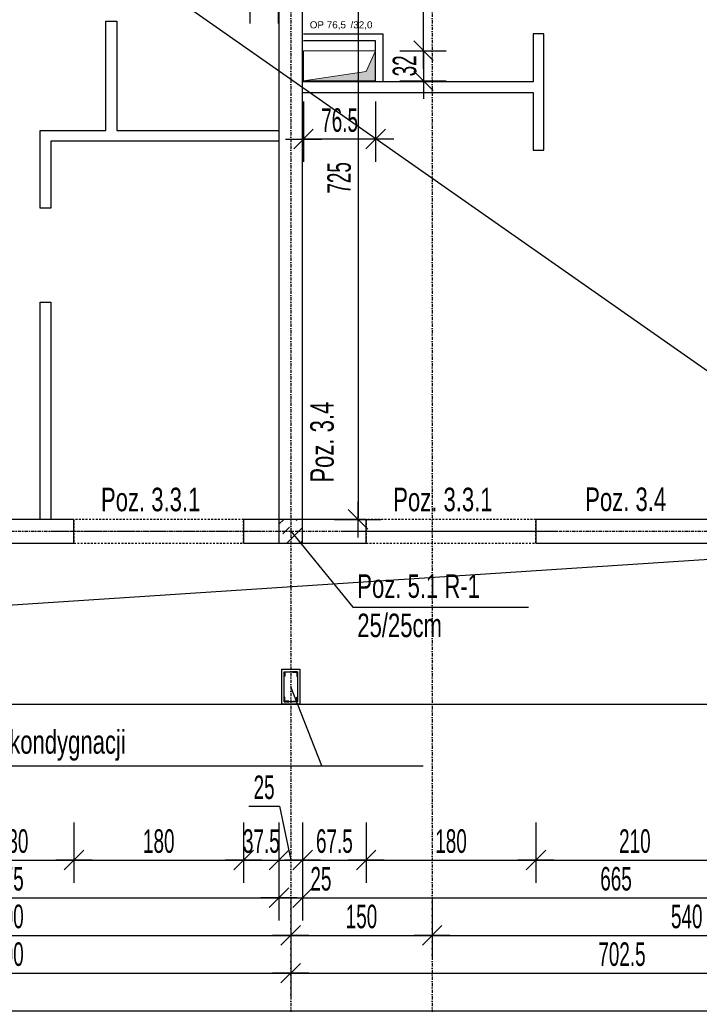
# Model space of a CAD drawing. Header units: millimetres. Extents: x -796 to 14823, y -2819 to 1873.
# Tile 11 of 51: x 1523 to 2244, y -1246 to -201. Entities that reach past the tile are written whole.
import ezdxf

# ---------------------------------------------------------------- set-up
doc = ezdxf.new("R2010")
doc.units = ezdxf.units.MM
doc.header["$LTSCALE"] = 10
doc.linetypes.add('MO', pattern=[0.7, 0.35, -0.17, 0.01, -0.17])
doc.linetypes.add('MP', pattern=[0.36, 0.2, -0.16])
for name, color, linetype in [('BA_prg', 3, 'Continuous'), ('BA_szr', 1, 'Continuous'), ('BA_txs', 2, 'Continuous'), ('BA_wym', 1, 'Continuous'), ('BD_lpm', 1, 'MP'), ('BD_osm', 1, 'MO'), ('BD_wic', 1, 'Continuous'), ('BD_wig', 3, 'Continuous'), ('BZ_odn', 1, 'Continuous'), ('BZ_txs', 2, 'Continuous')]:
    doc.layers.add(name, color=color, linetype=linetype)
doc.layers.add('Nowe_A-Przebicia_Nr_pióra__1', color=7, linetype='Continuous', lineweight=13)
doc.layers.add('Nowe_A-Przebicia_Nr_pióra__102', color=7, linetype='Continuous', lineweight=5, true_color=0xcccccc)
doc.styles.add('BIKTS', font='bikromsw.shx', dxfattribs={"width": 0.8})
doc.styles.add('BIKWYM', font='bikromsw.shx', dxfattribs={"width": 0.6})
doc.styles.add('STYL_AUTOMATYCZNY_1', font='arial.ttf')
doc.dimstyles.new('BA_KR_100_cm', dxfattribs={"dimtxt": 25, "dimasz": 1.666667, "dimexe": 24, "dimexo": 0, "dimgap": 0, "dimtad": 0, "dimdec": 1, "dimrnd": 0.5, "dimzin": 9, "dimdsep": 46, "dimtxsty": 'BIKWYM', "dimblk": 'WYM-KR', "dimcen": 0, "dimdle": 20, "dimclrd": 256, "dimclre": 256, "dimclrt": 2, "dimadec": 0, "dimazin": 0, "dimtfac": 0.033333, "dimtdec": 1, "dimtmove": 0, "dimatfit": 3, "dimldrblk": 'WYM-KR', "dimfxl": 25, "dimfxlon": 1, "dimtvp": 0.8, "dimtolj": 1, "dimarcsym": 0})
doc.dimstyles.new('BZ_ST_100_cm', dxfattribs={"dimtxt": 25, "dimasz": 1.666667, "dimexe": 24, "dimexo": 0, "dimgap": 0, "dimtad": 0, "dimdec": 1, "dimrnd": 0.5, "dimdsep": 46, "dimtxsty": 'BIKWYM', "dimblk": 'WYM-ST', "dimcen": 0, "dimdle": 20, "dimclrd": 256, "dimclre": 256, "dimclrt": 7, "dimadec": 0, "dimazin": 0, "dimtfac": 0.033333, "dimtdec": 1, "dimtix": 1, "dimtmove": 2, "dimatfit": 3, "dimldrblk": 'WYM-ST', "dimfxl": 25, "dimfxlon": 1, "dimtvp": 0.8, "dimtolj": 1, "dimtzin": 0, "dimarcsym": 0})

# ---------------------------------------------------------------- blocks, each defined once
blk = doc.blocks.new('WYM-ST')
blk.add_hatch(color=256).paths.add_polyline_path([(-13, 2.88), (0, 0), (-13, -2.88)])
blk.add_lwpolyline([(0, 0), (-13, 2.88), (-13, -2.88), (0, 0)])
blk = doc.blocks.new('WYM-KR')
at = {"linetype": 'ByBlock'}
blk.add_line((11.52, 0), (-11.52, 0), dxfattribs=at)
at = {"color": 7, "linetype": 'ByBlock'}
blk.add_line((6.24, 6.24), (-6.24, -6.24), dxfattribs=at)
blk = doc.blocks.new('*D202')
at = {"layer": 'BA_wym', "lineweight": -2}
for p, q in [((1451, -1052.6), (1451, -1116.6)), ((1581, -1052.6), (1581, -1116.6)), ((1452.7, -1092.6), (1579.4, -1092.6))]:
    blk.add_line(p, q, dxfattribs=at)
at = {"layer": 'Defpoints', "color": 0}
for p in [(1451, -756.1), (1581, -756.1), (1581, -1092.6)]:
    blk.add_point(p, dxfattribs=at)
at = {"layer": 'BA_wym', "lineweight": -2, "xscale": 1.666666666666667, "yscale": 1.666666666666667, "zscale": 1.666666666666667, "rotation": 180}
blk.add_blockref('WYM-KR', (1451, -1092.6), dxfattribs=at)
at = {"layer": 'BA_wym', "lineweight": -2, "xscale": 1.666666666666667, "yscale": 1.666666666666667, "zscale": 1.666666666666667}
blk.add_blockref('WYM-KR', (1581, -1092.6), dxfattribs=at)
at = {"layer": 'BA_wym', "color": 2, "insert": (1516, -1072.6), "char_height": 25, "attachment_point": 5, "style": 'BIKWYM'}
blk.add_mtext('\\A1;130', dxfattribs=at)
blk = doc.blocks.new('*D203')
at = {"layer": 'BA_wym', "lineweight": -2}
for p, q in [((1581, -1052.6), (1581, -1116.6)), ((1761, -1052.6), (1761, -1116.6)), ((1582.7, -1092.6), (1759.4, -1092.6))]:
    blk.add_line(p, q, dxfattribs=at)
at = {"layer": 'Defpoints', "color": 0}
for p in [(1581, -756.1), (1761, -756.1), (1761, -1092.6)]:
    blk.add_point(p, dxfattribs=at)
at = {"layer": 'BA_wym', "lineweight": -2, "xscale": 1.666666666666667, "yscale": 1.666666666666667, "zscale": 1.666666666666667, "rotation": 180}
blk.add_blockref('WYM-KR', (1581, -1092.6), dxfattribs=at)
at = {"layer": 'BA_wym', "lineweight": -2, "xscale": 1.666666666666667, "yscale": 1.666666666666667, "zscale": 1.666666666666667}
blk.add_blockref('WYM-KR', (1761, -1092.6), dxfattribs=at)
at = {"layer": 'BA_wym', "color": 2, "insert": (1671, -1072.6), "char_height": 25, "attachment_point": 5, "style": 'BIKWYM'}
blk.add_mtext('\\A1;180', dxfattribs=at)
blk = doc.blocks.new('*D204')
at = {"layer": 'BA_wym', "lineweight": -2}
for p, q in [((1761, -1052.6), (1761, -1116.6)), ((1798.5, -1052.6), (1798.5, -1116.6)), ((1759.4, -1092.6), (1757.7, -1092.6)), ((1761, -1092.6), (1798.5, -1092.6)), ((1800.2, -1092.6), (1801.9, -1092.6))]:
    blk.add_line(p, q, dxfattribs=at)
at = {"layer": 'Defpoints', "color": 0}
for p in [(1761, -756.1), (1798.5, -754.8), (1798.5, -1092.6)]:
    blk.add_point(p, dxfattribs=at)
at = {"layer": 'BA_wym', "lineweight": -2, "xscale": 1.666666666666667, "yscale": 1.666666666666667, "zscale": 1.666666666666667}
blk.add_blockref('WYM-KR', (1761, -1092.6), dxfattribs=at)
at = {"layer": 'BA_wym', "lineweight": -2, "xscale": 1.666666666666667, "yscale": 1.666666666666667, "zscale": 1.666666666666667, "rotation": 180}
blk.add_blockref('WYM-KR', (1798.5, -1092.6), dxfattribs=at)
at = {"layer": 'BA_wym', "color": 2, "insert": (1779.8, -1072.6), "char_height": 25, "attachment_point": 5, "style": 'BIKWYM'}
blk.add_mtext('\\A1;37.5', dxfattribs=at)
blk = doc.blocks.new('*D205')
at = {"layer": 'BA_wym', "lineweight": -2}
for p, q in [((1766.5, -1035.5), (1798.9, -1035.5)), ((1798.9, -1035.5), (1811, -1092.6)), ((1798.5, -1052.6), (1798.5, -1116.6)), ((1823.5, -1052.6), (1823.5, -1116.6)), ((1800.2, -1092.6), (1821.9, -1092.6))]:
    blk.add_line(p, q, dxfattribs=at)
at = {"layer": 'Defpoints', "color": 0}
for p in [(1798.5, -754.8), (1823.5, -756.1), (1823.5, -1092.6)]:
    blk.add_point(p, dxfattribs=at)
at = {"layer": 'BA_wym', "lineweight": -2, "xscale": 1.666666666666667, "yscale": 1.666666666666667, "zscale": 1.666666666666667, "rotation": 180}
blk.add_blockref('WYM-KR', (1798.5, -1092.6), dxfattribs=at)
at = {"layer": 'BA_wym', "lineweight": -2, "xscale": 1.666666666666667, "yscale": 1.666666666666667, "zscale": 1.666666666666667}
blk.add_blockref('WYM-KR', (1823.5, -1092.6), dxfattribs=at)
at = {"layer": 'BA_wym', "color": 2, "insert": (1782.7, -1015.5), "char_height": 25, "attachment_point": 5, "style": 'BIKWYM'}
blk.add_mtext('\\A1;25', dxfattribs=at)
blk = doc.blocks.new('*D206')
at = {"layer": 'BA_wym', "lineweight": -2}
for p, q in [((1823.5, -1052.6), (1823.5, -1116.6)), ((1891, -1052.6), (1891, -1116.6)), ((1825.2, -1092.6), (1889.3, -1092.6))]:
    blk.add_line(p, q, dxfattribs=at)
at = {"layer": 'Defpoints', "color": 0}
for p in [(1823.5, -756.1), (1891, -756.1), (1891, -1092.6)]:
    blk.add_point(p, dxfattribs=at)
at = {"layer": 'BA_wym', "lineweight": -2, "xscale": 1.666666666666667, "yscale": 1.666666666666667, "zscale": 1.666666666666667, "rotation": 180}
blk.add_blockref('WYM-KR', (1823.5, -1092.6), dxfattribs=at)
at = {"layer": 'BA_wym', "lineweight": -2, "xscale": 1.666666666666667, "yscale": 1.666666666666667, "zscale": 1.666666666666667}
blk.add_blockref('WYM-KR', (1891, -1092.6), dxfattribs=at)
at = {"layer": 'BA_wym', "color": 2, "insert": (1857.3, -1072.6), "char_height": 25, "attachment_point": 5, "style": 'BIKWYM'}
blk.add_mtext('\\A1;67.5', dxfattribs=at)
blk = doc.blocks.new('*D207')
at = {"layer": 'BA_wym', "lineweight": -2}
for p, q in [((1891, -1052.6), (1891, -1116.6)), ((2071, -1052.6), (2071, -1116.6)), ((1892.7, -1092.6), (2069.3, -1092.6))]:
    blk.add_line(p, q, dxfattribs=at)
at = {"layer": 'Defpoints', "color": 0}
for p in [(1891, -756.1), (2071, -756.1), (2071, -1092.6)]:
    blk.add_point(p, dxfattribs=at)
at = {"layer": 'BA_wym', "lineweight": -2, "xscale": 1.666666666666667, "yscale": 1.666666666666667, "zscale": 1.666666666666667, "rotation": 180}
blk.add_blockref('WYM-KR', (1891, -1092.6), dxfattribs=at)
at = {"layer": 'BA_wym', "lineweight": -2, "xscale": 1.666666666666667, "yscale": 1.666666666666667, "zscale": 1.666666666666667}
blk.add_blockref('WYM-KR', (2071, -1092.6), dxfattribs=at)
at = {"layer": 'BA_wym', "color": 2, "insert": (1981, -1072.6), "char_height": 25, "attachment_point": 5, "style": 'BIKWYM'}
blk.add_mtext('\\A1;180', dxfattribs=at)
blk = doc.blocks.new('*D62')
at = {"layer": 'BA_wym', "lineweight": -2}
for p, q in [((2071, -1052.6), (2071, -1116.6)), ((2281, -1052.6), (2281, -1116.6)), ((2072.7, -1092.6), (2279.3, -1092.6))]:
    blk.add_line(p, q, dxfattribs=at)
at = {"layer": 'Defpoints', "color": 0}
for p in [(2071, -756.1), (2281, -756.1), (2281, -1092.6)]:
    blk.add_point(p, dxfattribs=at)
at = {"layer": 'BA_wym', "lineweight": -2, "xscale": 1.666666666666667, "yscale": 1.666666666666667, "zscale": 1.666666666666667, "rotation": 180}
blk.add_blockref('WYM-KR', (2071, -1092.6), dxfattribs=at)
at = {"layer": 'BA_wym', "lineweight": -2, "xscale": 1.666666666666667, "yscale": 1.666666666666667, "zscale": 1.666666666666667}
blk.add_blockref('WYM-KR', (2281, -1092.6), dxfattribs=at)
at = {"layer": 'BA_wym', "color": 2, "insert": (2176, -1072.6), "char_height": 25, "attachment_point": 5, "style": 'BIKWYM'}
blk.add_mtext('\\A1;210', dxfattribs=at)
blk = doc.blocks.new('*D71')
at = {"layer": 'BA_wym', "lineweight": -2}
for p, q in [((1223.5, -1092.6), (1223.5, -1156.6)), ((1798.5, -1092.6), (1798.5, -1156.6)), ((1225.2, -1132.6), (1796.9, -1132.6))]:
    blk.add_line(p, q, dxfattribs=at)
at = {"layer": 'Defpoints', "color": 0}
for p in [(1223.5, -731.1), (1798.5, -731.1), (1798.5, -1132.6)]:
    blk.add_point(p, dxfattribs=at)
at = {"layer": 'BA_wym', "lineweight": -2, "xscale": 1.666666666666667, "yscale": 1.666666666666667, "zscale": 1.666666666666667, "rotation": 180}
blk.add_blockref('WYM-KR', (1223.5, -1132.6), dxfattribs=at)
at = {"layer": 'BA_wym', "lineweight": -2, "xscale": 1.666666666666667, "yscale": 1.666666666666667, "zscale": 1.666666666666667}
blk.add_blockref('WYM-KR', (1798.5, -1132.6), dxfattribs=at)
at = {"layer": 'BA_wym', "color": 2, "insert": (1511, -1112.6), "char_height": 25, "attachment_point": 5, "style": 'BIKWYM'}
blk.add_mtext('\\A1;575', dxfattribs=at)
blk = doc.blocks.new('*D72')
at = {"layer": 'BA_wym', "lineweight": -2}
for p, q in [((1798.5, -1092.6), (1798.5, -1156.6)), ((1823.5, -1092.6), (1823.5, -1156.6)), ((1796.9, -1132.6), (1795.2, -1132.6)), ((1798.5, -1132.6), (1823.5, -1132.6)), ((1825.2, -1132.6), (1859.2, -1132.6))]:
    blk.add_line(p, q, dxfattribs=at)
at = {"layer": 'Defpoints', "color": 0}
for p in [(1798.5, -731.1), (1823.5, -731.1), (1823.5, -1132.6)]:
    blk.add_point(p, dxfattribs=at)
at = {"layer": 'BA_wym', "lineweight": -2, "xscale": 1.666666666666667, "yscale": 1.666666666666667, "zscale": 1.666666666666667}
blk.add_blockref('WYM-KR', (1798.5, -1132.6), dxfattribs=at)
at = {"layer": 'BA_wym', "lineweight": -2, "xscale": 1.666666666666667, "yscale": 1.666666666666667, "zscale": 1.666666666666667, "rotation": 180}
blk.add_blockref('WYM-KR', (1823.5, -1132.6), dxfattribs=at)
at = {"layer": 'BA_wym', "color": 2, "insert": (1843, -1112.6), "char_height": 25, "attachment_point": 5, "style": 'BIKWYM'}
blk.add_mtext('\\A1;25', dxfattribs=at)
blk = doc.blocks.new('*D73')
at = {"layer": 'BA_wym', "lineweight": -2}
for p, q in [((1823.5, -1092.6), (1823.5, -1156.6)), ((2488.5, -1092.6), (2488.5, -1156.6)), ((1825.2, -1132.6), (2486.9, -1132.6))]:
    blk.add_line(p, q, dxfattribs=at)
at = {"layer": 'Defpoints', "color": 0}
for p in [(1823.5, -731.1), (2488.5, -927.1), (2488.5, -1132.6)]:
    blk.add_point(p, dxfattribs=at)
at = {"layer": 'BA_wym', "lineweight": -2, "xscale": 1.666666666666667, "yscale": 1.666666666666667, "zscale": 1.666666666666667, "rotation": 180}
blk.add_blockref('WYM-KR', (1823.5, -1132.6), dxfattribs=at)
at = {"layer": 'BA_wym', "lineweight": -2, "xscale": 1.666666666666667, "yscale": 1.666666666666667, "zscale": 1.666666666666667}
blk.add_blockref('WYM-KR', (2488.5, -1132.6), dxfattribs=at)
at = {"layer": 'BA_wym', "color": 2, "insert": (2156, -1112.6), "char_height": 25, "attachment_point": 5, "style": 'BIKWYM'}
blk.add_mtext('\\A1;665', dxfattribs=at)
blk = doc.blocks.new('*D79')
at = {"layer": 'BA_wym', "lineweight": -2}
for p, q in [((1211, -1132.6), (1211, -1196.6)), ((1811, -1132.6), (1811, -1196.6)), ((1212.7, -1172.6), (1809.4, -1172.6))]:
    blk.add_line(p, q, dxfattribs=at)
at = {"layer": 'Defpoints', "color": 0}
for p in [(1211, -756.1), (1811, -756.1), (1811, -1172.6)]:
    blk.add_point(p, dxfattribs=at)
at = {"layer": 'BA_wym', "lineweight": -2, "xscale": 1.666666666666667, "yscale": 1.666666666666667, "zscale": 1.666666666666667, "rotation": 180}
blk.add_blockref('WYM-KR', (1211, -1172.6), dxfattribs=at)
at = {"layer": 'BA_wym', "lineweight": -2, "xscale": 1.666666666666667, "yscale": 1.666666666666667, "zscale": 1.666666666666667}
blk.add_blockref('WYM-KR', (1811, -1172.6), dxfattribs=at)
at = {"layer": 'BA_wym', "color": 2, "insert": (1511, -1152.6), "char_height": 25, "attachment_point": 5, "style": 'BIKWYM'}
blk.add_mtext('\\A1;600', dxfattribs=at)
blk = doc.blocks.new('*D80')
at = {"layer": 'BA_wym', "lineweight": -2}
for p, q in [((1811, -1132.6), (1811, -1196.6)), ((1961, -1132.6), (1961, -1196.6)), ((1812.7, -1172.6), (1959.4, -1172.6))]:
    blk.add_line(p, q, dxfattribs=at)
at = {"layer": 'Defpoints', "color": 0}
for p in [(1961, -650.6), (1811, -756.1), (1961, -1172.6)]:
    blk.add_point(p, dxfattribs=at)
at = {"layer": 'BA_wym', "lineweight": -2, "xscale": 1.666666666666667, "yscale": 1.666666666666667, "zscale": 1.666666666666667, "rotation": 180}
blk.add_blockref('WYM-KR', (1811, -1172.6), dxfattribs=at)
at = {"layer": 'BA_wym', "lineweight": -2, "xscale": 1.666666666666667, "yscale": 1.666666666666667, "zscale": 1.666666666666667}
blk.add_blockref('WYM-KR', (1961, -1172.6), dxfattribs=at)
at = {"layer": 'BA_wym', "color": 2, "insert": (1886, -1152.6), "char_height": 25, "attachment_point": 5, "style": 'BIKWYM'}
blk.add_mtext('\\A1;150', dxfattribs=at)
blk = doc.blocks.new('*D81')
at = {"layer": 'BA_wym', "lineweight": -2}
for p, q in [((1961, -1132.6), (1961, -1196.6)), ((2501, -1132.6), (2501, -1196.6)), ((1962.7, -1172.6), (2499.4, -1172.6))]:
    blk.add_line(p, q, dxfattribs=at)
at = {"layer": 'Defpoints', "color": 0}
for p in [(1961, -756.3), (2501, -760.3), (2501, -1172.6)]:
    blk.add_point(p, dxfattribs=at)
at = {"layer": 'BA_wym', "lineweight": -2, "xscale": 1.666666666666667, "yscale": 1.666666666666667, "zscale": 1.666666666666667, "rotation": 180}
blk.add_blockref('WYM-KR', (1961, -1172.6), dxfattribs=at)
at = {"layer": 'BA_wym', "lineweight": -2, "xscale": 1.666666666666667, "yscale": 1.666666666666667, "zscale": 1.666666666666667}
blk.add_blockref('WYM-KR', (2501, -1172.6), dxfattribs=at)
at = {"layer": 'BA_wym', "color": 2, "insert": (2231, -1152.6), "char_height": 25, "attachment_point": 5, "style": 'BIKWYM'}
blk.add_mtext('\\A1;540', dxfattribs=at)
blk = doc.blocks.new('*D85')
at = {"layer": 'BA_wym', "lineweight": -2}
for p, q in [((1211, -1172.6), (1211, -1236.6)), ((1811, -1172.6), (1811, -1236.6)), ((1212.7, -1212.6), (1809.4, -1212.6))]:
    blk.add_line(p, q, dxfattribs=at)
at = {"layer": 'Defpoints', "color": 0}
for p in [(1211, -890.1), (1811, -890.1), (1811, -1212.6)]:
    blk.add_point(p, dxfattribs=at)
at = {"layer": 'BA_wym', "lineweight": -2, "xscale": 1.666666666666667, "yscale": 1.666666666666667, "zscale": 1.666666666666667, "rotation": 180}
blk.add_blockref('WYM-KR', (1211, -1212.6), dxfattribs=at)
at = {"layer": 'BA_wym', "lineweight": -2, "xscale": 1.666666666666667, "yscale": 1.666666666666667, "zscale": 1.666666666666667}
blk.add_blockref('WYM-KR', (1811, -1212.6), dxfattribs=at)
at = {"layer": 'BA_wym', "color": 2, "insert": (1511, -1192.6), "char_height": 25, "attachment_point": 5, "style": 'BIKWYM'}
blk.add_mtext('\\A1;600', dxfattribs=at)
blk = doc.blocks.new('*D86')
at = {"layer": 'BA_wym', "lineweight": -2}
for p, q in [((1811, -1172.6), (1811, -1236.6)), ((2513.5, -1172.6), (2513.5, -1236.6)), ((1812.7, -1212.6), (2511.9, -1212.6))]:
    blk.add_line(p, q, dxfattribs=at)
at = {"layer": 'Defpoints', "color": 0}
for p in [(1811, -890.1), (2513.5, -927.1), (2513.5, -1212.6)]:
    blk.add_point(p, dxfattribs=at)
at = {"layer": 'BA_wym', "lineweight": -2, "xscale": 1.666666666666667, "yscale": 1.666666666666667, "zscale": 1.666666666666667, "rotation": 180}
blk.add_blockref('WYM-KR', (1811, -1212.6), dxfattribs=at)
at = {"layer": 'BA_wym', "lineweight": -2, "xscale": 1.666666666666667, "yscale": 1.666666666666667, "zscale": 1.666666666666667}
blk.add_blockref('WYM-KR', (2513.5, -1212.6), dxfattribs=at)
at = {"layer": 'BA_wym', "color": 2, "insert": (2162.3, -1192.6), "char_height": 25, "attachment_point": 5, "style": 'BIKWYM'}
blk.add_mtext('\\A1;702.5', dxfattribs=at)
blk = doc.blocks.new('*D88')
at = {"layer": 'BA_wym', "lineweight": -2}
for p, q in [((-66.5, -1212.6), (-66.5, -1276.6)), ((2488.5, -1212.6), (2488.5, -1276.6)), ((-64.8, -1252.6), (2486.9, -1252.6))]:
    blk.add_line(p, q, dxfattribs=at)
at = {"layer": 'Defpoints', "color": 0}
for p in [(-66.5, -927.1), (2488.5, -927.1), (2488.5, -1252.6)]:
    blk.add_point(p, dxfattribs=at)
at = {"layer": 'BA_wym', "lineweight": -2, "xscale": 1.666666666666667, "yscale": 1.666666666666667, "zscale": 1.666666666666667, "rotation": 180}
blk.add_blockref('WYM-KR', (-66.5, -1252.6), dxfattribs=at)
at = {"layer": 'BA_wym', "lineweight": -2, "xscale": 1.666666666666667, "yscale": 1.666666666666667, "zscale": 1.666666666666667}
blk.add_blockref('WYM-KR', (2488.5, -1252.6), dxfattribs=at)
at = {"layer": 'BA_wym', "color": 2, "insert": (1211, -1232.6), "char_height": 25, "attachment_point": 5, "style": 'BIKWYM'}
blk.add_mtext('\\A1;2555', dxfattribs=at)
blk = doc.blocks.new('*D90')
at = {"layer": 'BA_wym', "lineweight": -2}
for p, q in [((-91.5, -1252.6), (-91.5, -1316.6)), ((2513.5, -1252.6), (2513.5, -1316.6)), ((-89.8, -1292.6), (2511.9, -1292.6))]:
    blk.add_line(p, q, dxfattribs=at)
at = {"layer": 'Defpoints', "color": 0}
for p in [(-91.5, -927.1), (2513.5, -927.1), (2513.5, -1292.6)]:
    blk.add_point(p, dxfattribs=at)
at = {"layer": 'BA_wym', "lineweight": -2, "xscale": 1.666666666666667, "yscale": 1.666666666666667, "zscale": 1.666666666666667, "rotation": 180}
blk.add_blockref('WYM-KR', (-91.5, -1292.6), dxfattribs=at)
at = {"layer": 'BA_wym', "lineweight": -2, "xscale": 1.666666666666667, "yscale": 1.666666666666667, "zscale": 1.666666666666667}
blk.add_blockref('WYM-KR', (2513.5, -1292.6), dxfattribs=at)
at = {"layer": 'BA_wym', "color": 2, "insert": (1211, -1272.6), "char_height": 25, "attachment_point": 5, "style": 'BIKWYM'}
blk.add_mtext('\\A1;2605', dxfattribs=at)
blk = doc.blocks.new('*D144')
at = {"layer": 'BA_wym', "lineweight": -2}
for p, q in [((2959.5, 1119.9), (3008.5, 1119.9)), ((2984.5, 1118.2), (2984.5, -925.5)), ((2959.5, -927.1), (3008.5, -927.1))]:
    blk.add_line(p, q, dxfattribs=at)
at = {"layer": 'Defpoints', "color": 0}
for p in [(1823.5, 1119.9), (2513.5, -927.1), (2984.5, -927.1)]:
    blk.add_point(p, dxfattribs=at)
at = {"layer": 'BA_wym', "lineweight": -2, "xscale": 1.666666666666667, "yscale": 1.666666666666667, "zscale": 1.666666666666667}
for p, rotation in [((2984.5, 1119.9), 90), ((2984.5, -927.1), 270)]:
    blk.add_blockref('WYM-KR', p, dxfattribs=dict(at, rotation=rotation))
at = {"layer": 'BA_wym', "color": 2, "insert": (2964.5, 96.4), "char_height": 25, "attachment_point": 5, "rotation": 90, "style": 'BIKWYM'}
blk.add_mtext('\\A1;2047', dxfattribs=at)
blk = doc.blocks.new('*D255')
at = {"layer": 'BA_wym', "lineweight": -2}
for p, q in [((1857.4, -6.1), (1906.4, -6.1)), ((1882.4, -7.8), (1882.4, -729.5)), ((1857.4, -731.1), (1906.4, -731.1))]:
    blk.add_line(p, q, dxfattribs=at)
at = {"layer": 'Defpoints', "color": 0}
for p in [(1842.4, -6.1), (1842.4, -731.1), (1882.4, -731.1)]:
    blk.add_point(p, dxfattribs=at)
at = {"layer": 'BA_wym', "lineweight": -2, "xscale": 1.666666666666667, "yscale": 1.666666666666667, "zscale": 1.666666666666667}
for p, rotation in [((1882.4, -6.1), 90), ((1882.4, -731.1), 270)]:
    blk.add_blockref('WYM-KR', p, dxfattribs=dict(at, rotation=rotation))
at = {"layer": 'BA_wym', "color": 2, "insert": (1862.4, -368.6), "char_height": 25, "attachment_point": 5, "rotation": 90, "style": 'BIKWYM'}
blk.add_mtext('\\A1;725', dxfattribs=at)
blk = doc.blocks.new('*D269')
at = {"layer": 'BA_wym', "lineweight": -2}
for p, q in [((1926.8, -233.7), (1975.8, -233.7)), ((1951.8, -232), (1951.8, -230.4)), ((1951.8, -233.7), (1951.8, -265.6)), ((1926.8, -265.6), (1975.8, -265.6)), ((1951.8, -267.3), (1951.8, -269))]:
    blk.add_line(p, q, dxfattribs=at)
at = {"layer": 'Defpoints', "color": 0}
for p in [(1901, -233.7), (1901, -265.6), (1951.8, -265.6)]:
    blk.add_point(p, dxfattribs=at)
at = {"layer": 'BA_wym', "lineweight": -2, "xscale": 1.666666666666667, "yscale": 1.666666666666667, "zscale": 1.666666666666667}
for p, rotation in [((1951.8, -233.7), 270), ((1951.8, -265.6), 90)]:
    blk.add_blockref('WYM-KR', p, dxfattribs=dict(at, rotation=rotation))
at = {"layer": 'BA_wym', "color": 2, "insert": (1931.8, -249.7), "char_height": 25, "attachment_point": 5, "rotation": 90, "style": 'BIKWYM'}
blk.add_mtext('\\A1;32', dxfattribs=at)
blk = doc.blocks.new('*D270')
at = {"layer": 'BA_wym', "lineweight": -2}
for p, q in [((1926.8, -6.1), (1975.8, -6.1)), ((1951.8, -232), (1951.8, -7.8)), ((1926.8, -233.7), (1975.8, -233.7))]:
    blk.add_line(p, q, dxfattribs=at)
at = {"layer": 'Defpoints', "color": 0}
for p in [(1911.8, -6.1), (1951.8, -6.1), (1901, -233.7)]:
    blk.add_point(p, dxfattribs=at)
at = {"layer": 'BA_wym', "lineweight": -2, "xscale": 1.666666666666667, "yscale": 1.666666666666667, "zscale": 1.666666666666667}
for p, rotation in [((1951.8, -6.1), 90), ((1951.8, -233.7), 270)]:
    blk.add_blockref('WYM-KR', p, dxfattribs=dict(at, rotation=rotation))
at = {"layer": 'BA_wym', "color": 2, "insert": (1931.8, -71.1), "char_height": 25, "attachment_point": 5, "rotation": 90, "style": 'BIKWYM'}
blk.add_mtext('\\A1;227.5', dxfattribs=at)
blk = doc.blocks.new('*D271')
at = {"layer": 'BA_wym', "lineweight": -2}
for p, q in [((1824.5, -287.4), (1824.5, -351.4)), ((1901, -287.4), (1901, -351.4)), ((1899.3, -327.4), (1826.2, -327.4))]:
    blk.add_line(p, q, dxfattribs=at)
at = {"layer": 'Defpoints', "color": 0}
for p in [(1824.5, -265.6), (1901, -265.6), (1824.5, -327.4)]:
    blk.add_point(p, dxfattribs=at)
at = {"layer": 'BA_wym', "lineweight": -2, "xscale": 1.666666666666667, "yscale": 1.666666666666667, "zscale": 1.666666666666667, "rotation": 180}
blk.add_blockref('WYM-KR', (1824.5, -327.4), dxfattribs=at)
at = {"layer": 'BA_wym', "lineweight": -2, "xscale": 1.666666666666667, "yscale": 1.666666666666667, "zscale": 1.666666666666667}
blk.add_blockref('WYM-KR', (1901, -327.4), dxfattribs=at)
at = {"layer": 'BA_wym', "color": 2, "insert": (1862.8, -307.4), "char_height": 25, "attachment_point": 5, "style": 'BIKWYM'}
blk.add_mtext('\\A1;76.5', dxfattribs=at)
blk = doc.blocks.new('*D275')
at = {"layer": 'BA_wym', "lineweight": -2}
for p, q in [((1767.5, -140.7), (1767.5, -204.7)), ((1797.5, -140.7), (1797.5, -204.7)), ((1765.9, -180.7), (1731.8, -180.7)), ((1767.5, -180.7), (1797.5, -180.7)), ((1799.2, -180.7), (1800.9, -180.7))]:
    blk.add_line(p, q, dxfattribs=at)
at = {"layer": 'Defpoints', "color": 0}
for p in [(1767.5, -57.1), (1797.5, -57.1), (1797.5, -180.7)]:
    blk.add_point(p, dxfattribs=at)
at = {"layer": 'BA_wym', "lineweight": -2, "xscale": 1.666666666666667, "yscale": 1.666666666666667, "zscale": 1.666666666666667}
blk.add_blockref('WYM-KR', (1767.5, -180.7), dxfattribs=at)
at = {"layer": 'BA_wym', "lineweight": -2, "xscale": 1.666666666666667, "yscale": 1.666666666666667, "zscale": 1.666666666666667, "rotation": 180}
blk.add_blockref('WYM-KR', (1797.5, -180.7), dxfattribs=at)
at = {"layer": 'BA_wym', "color": 2, "insert": (1748, -160.7), "char_height": 25, "attachment_point": 5, "style": 'BIKWYM'}
blk.add_mtext('\\A1;30', dxfattribs=at)
blk = doc.blocks.new('*D329')
at = {"layer": 'BA_wym', "lineweight": -2}
for p, q in [((-262.5, -1292.6), (-262.5, -1356.6)), ((2684.5, -1292.6), (2684.5, -1356.6)), ((-260.8, -1332.6), (2682.9, -1332.6))]:
    blk.add_line(p, q, dxfattribs=at)
at = {"layer": 'Defpoints', "color": 0}
for p in [(-262.5, 171.4), (2684.5, 171.4), (2684.5, -1332.6)]:
    blk.add_point(p, dxfattribs=at)
at = {"layer": 'BA_wym', "lineweight": -2, "xscale": 1.666666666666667, "yscale": 1.666666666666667, "zscale": 1.666666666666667, "rotation": 180}
blk.add_blockref('WYM-KR', (-262.5, -1332.6), dxfattribs=at)
at = {"layer": 'BA_wym', "lineweight": -2, "xscale": 1.666666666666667, "yscale": 1.666666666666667, "zscale": 1.666666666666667}
blk.add_blockref('WYM-KR', (2684.5, -1332.6), dxfattribs=at)
at = {"layer": 'BA_wym', "color": 2, "insert": (1211, -1312.6), "char_height": 25, "attachment_point": 5, "style": 'BIKWYM'}
blk.add_mtext('\\A1;2947', dxfattribs=at)

msp = doc.modelspace()

# ---------------------------------------------------------------- hatches: boundary and pattern name
at = {"layer": 'BA_szr'}
h = msp.add_hatch(dxfattribs=at)
h.set_pattern_fill('BIK_ZELBET', color=256, scale=100, angle=45, pattern_type=2)
h.set_pattern_definition([(45, (-9815.26, -1800), (-14.142136, 14.142136), []), (45, (-9822.33, -1792.929), (-14.142136, 14.142136), [10, -10])])
h.paths.add_polyline_path([(1798.52, -756.15), (1823.52, -756.15), (1823.52, -731.15), (1798.52, -731.15)])
at = {"layer": 'Nowe_A-Przebicia_Nr_pióra__102', "linetype": 'Continuous', "lineweight": 5, "true_color": 0xcccccc}
msp.add_hatch(color=254, dxfattribs=at).paths.add_polyline_path([(1824.52, -265.65), (1901.02, -265.65), (1901.02, -233.7), (1891.03, -255.66)])

# ---------------------------------------------------------------- linework, layer by layer
at = {"layer": 'BA_prg', "color": 8}
for points in [[(1804.02, -892.65), (1809.02, -892.65), (1809.02, -892.9, -0.4142136), (1808.67, -893.25), (1805.32, -893.25, 0.4142136), (1804.62, -893.95), (1804.62, -897.3, -0.4142136), (1804.27, -897.65), (1804.02, -897.65)], [(1818.02, -892.65), (1813.02, -892.65), (1813.02, -892.9, 0.4142136), (1813.37, -893.25), (1816.72, -893.25, -0.4142136), (1817.42, -893.95), (1817.42, -897.3, 0.4142136), (1817.77, -897.65), (1818.02, -897.65)], [(1804.02, -924.65), (1809.02, -924.65), (1809.02, -924.4, 0.4142136), (1808.67, -924.05), (1805.32, -924.05, -0.4142136), (1804.62, -923.35), (1804.62, -920, 0.4142136), (1804.27, -919.65), (1804.02, -919.65)], [(1818.02, -924.65), (1813.02, -924.65), (1813.02, -924.4, -0.4142136), (1813.37, -924.05), (1816.72, -924.05, 0.4142136), (1817.42, -923.35), (1817.42, -920, -0.4142136), (1817.77, -919.65), (1818.02, -919.65)]]:
    msp.add_lwpolyline(points, format="xyb", close=True, dxfattribs=at)
at = {"layer": 'BD_lpm'}
for points in [[(1581.02, -756.15), (1761.02, -756.15), (1761.02, -731.15), (1581.02, -731.15)], [(1891.01, -756.15), (2071.01, -756.15), (2071.01, -731.15), (1891.01, -731.15)]]:
    msp.add_lwpolyline(points, close=True, dxfattribs=at)
at = {"layer": 'BD_osm', "color": 5}
for p, q in [((1556.02, -743.65), (1786.02, -743.65)), ((1866.01, -743.65), (2096.01, -743.65))]:
    msp.add_line(p, q, dxfattribs=at)
at = {"layer": 'BD_osm'}
for points in [[(1811.02, 1639.86), (1811.02, -1432.6)], [(1961.02, 1639.86), (1961.02, -1432.6)], [(-662.48, -743.65), (3084.52, -743.65)]]:
    msp.add_lwpolyline(points, dxfattribs=at)
at = {"layer": 'BD_wic'}
for points in [[(2513.52, -756.15), (-91.48, 1068.85)], [(1798.52, -329.65), (1556.52, -329.65), (1556.52, -400.65), (1545.02, -400.65), (1545.02, -318.15), (1615.02, -318.15), (1615.02, -202.15), (1626.52, -202.15), (1626.52, -318.15), (1798.52, -318.15)], [(1823.52, -278.15), (2068.01, -278.15), (2068.01, -339.15), (2079.51, -339.15), (2079.51, -215.65), (2068.01, -215.65), (2068.01, -266.65), (1823.52, -266.65)], [(1824.52, -215.65), (1908.52, -215.65), (1908.52, -265.65)], [(1901.02, -265.65), (1901.02, -223.15), (1824.52, -223.15)], [(1545.02, -731.15), (1545.02, -500.65), (1556.52, -500.65), (1556.52, -731.15)], [(-91.48, -927.15), (2513.52, -756.15)], [(-66.48, -927.15), (2488.52, -927.15)]]:
    msp.add_lwpolyline(points, dxfattribs=at)
at = {"layer": 'BD_wic', "color": 8}
for points in [[(1801.52, -890.15), (1820.52, -890.15), (1820.52, -927.15), (1801.52, -927.15)], [(1818.02, -924.65), (1804.02, -924.65), (1804.02, -892.65), (1818.02, -892.65)]]:
    msp.add_lwpolyline(points, close=True, dxfattribs=at)
at = {"layer": 'BD_wig'}
msp.add_lwpolyline([(1761.02, -756.15), (1891.01, -756.15), (1891.01, -731.15), (1823.52, -731.15), (1823.52, -6.15), (1837.52, -6.15), (1837.52, 18.85), (1604.02, 18.85), (1604.02, -6.15), (1798.52, -6.15), (1798.52, -731.15), (1761.02, -731.15), (1761.02, -756.15)], dxfattribs=at)
for points in [[(1451.02, -756.15), (1581.02, -756.15), (1581.02, -731.15), (1451.02, -731.15)], [(1798.52, -756.15), (1823.52, -756.15), (1823.52, -731.15), (1798.52, -731.15)], [(2071.01, -756.15), (2281.01, -756.15), (2281.01, -731.15), (2071.01, -731.15)]]:
    msp.add_lwpolyline(points, close=True, dxfattribs=at)
at = {"layer": 'BZ_odn'}
msp.add_line((1843.83, -992.6), (1811.02, -908.65), dxfattribs=at)
at = {"layer": 'Nowe_A-Przebicia_Nr_pióra__1', "color": 7, "linetype": 'Continuous', "lineweight": 13}
for p, q in [((1901.02, -233.7), (1824.52, -233.7)), ((1824.52, -233.7), (1824.52, -265.65)), ((1891.03, -255.66), (1901.02, -233.7)), ((1901.02, -265.65), (1901.02, -233.7)), ((1824.52, -265.65), (1891.03, -255.66)), ((1824.52, -265.65), (1901.02, -265.65))]:
    msp.add_line(p, q, dxfattribs=at)

# ---------------------------------------------------------------- texts
at = {"layer": 'BA_txs', "style": 'BIKTS', "width": 0.7}
msp.add_text('Poz. 3.4', height=25, rotation=90, dxfattribs=at).set_placement((1856.61, -692.03))
for s, p in [('Poz. 3.3.1', (1609.7, -722.39)), ('Poz. 3.3.1', (1919.69, -722.39)), ('Poz. 3.4', (2123.34, -722.16))]:
    msp.add_text(s, height=25, dxfattribs=at).set_placement(p)
at = {"layer": 'BZ_txs', "char_height": 25, "attachment_point": 1, "style": 'BIKTS'}
for s, insert, width in [('{\\W0.7;Poz. 5.1 R-1\\P\\A1;25/25cm}', (1881.58, -789.34), 452.0462), ('{\\W0.7;słupy dekoracyjne, stanowią część balustrady, nie przenoszą obciążeń z wyższych kondygnacji }', (648.7, -954.68), 1484.2954)]:
    msp.add_mtext(s, dxfattribs=dict(at, insert=insert, width=width))
at = {"layer": 'Nowe_A-Przebicia_Nr_pióra__1', "color": 7, "lineweight": 13, "style": 'STYL_AUTOMATYCZNY_1'}
for s, p in [('OP 76,5', (1831.11, -209.88)), (' /32,0', (1871.47, -209.88))]:
    msp.add_text(s, height=7.5, dxfattribs=at).set_placement(p)

# ---------------------------------------------------------------- dimensions: what is measured, and where the dimension line sits
at = {"layer": 'BA_wym'}
for base, p1, p2, picture, middle in [((2984.52, -927.15), (1823.52, 1119.85), (2513.52, -927.15), '*D144', (2964.52, 96.35)), ((1882.39, -731.15), (1842.39, -6.15), (1842.39, -731.15), '*D255', (1862.39, -368.65))]:
    dim = msp.add_linear_dim(base=base, p1=p1, p2=p2, angle=90, dimstyle='BA_KR_100_cm', override={"dimatfit": 1}, dxfattribs=at)
    dim.commit()
    dim.dimension.update_dxf_attribs({"geometry": picture, "text_midpoint": middle})
for base, p1, p2, override, picture, middle in [((2684.52, -1332.6), (-262.48, 171.35), (2684.52, 171.35), {"dimatfit": 1, "dimfxl": 40}, '*D329', (1211.02, -1312.6)), ((1824.52, -327.37), (1901.02, -265.65), (1824.52, -265.65), {"dimatfit": 1, "dimfxl": 40}, '*D271', (1862.77, -307.37)), ((1961.02, -1172.6), (1811.02, -756.15), (1961.02, -650.58), {"dimtmove": 1, "dimatfit": 1, "dimfxl": 40}, '*D80', (1886.02, -1152.6)), ((1798.52, -1132.6), (1223.52, -731.15), (1798.52, -731.15), {"dimtmove": 1, "dimatfit": 1, "dimfxl": 40}, '*D71', (1511.02, -1112.6)), ((1823.52, -1132.6), (1798.52, -731.15), (1823.52, -731.15), {"dimblk": 'WYM-KR', "dimatfit": 1, "dimfxl": 40}, '*D72', (1843.04, -1112.6)), ((2488.52, -1132.6), (1823.52, -731.15), (2488.52, -927.15), {"dimtmove": 1, "dimatfit": 1, "dimfxl": 40}, '*D73', (2156.02, -1112.6)), ((1811.02, -1172.6), (1211.02, -756.15), (1811.02, -756.15), {"dimtmove": 1, "dimatfit": 1, "dimfxl": 40}, '*D79', (1511.02, -1152.6)), ((1581.02, -1092.6), (1451.02, -756.15), (1581.02, -756.15), {"dimtmove": 1, "dimatfit": 1, "dimfxl": 40}, '*D202', (1516.02, -1072.6)), ((1761.02, -1092.6), (1581.02, -756.15), (1761.02, -756.15), {"dimtmove": 1, "dimatfit": 1, "dimfxl": 40}, '*D203', (1671.02, -1072.6)), ((1891.01, -1092.6), (1823.52, -756.15), (1891.01, -756.15), {"dimtmove": 1, "dimatfit": 1, "dimfxl": 40}, '*D206', (1857.26, -1072.6)), ((2071.01, -1092.6), (1891.01, -756.15), (2071.01, -756.15), {"dimtmove": 1, "dimatfit": 1, "dimfxl": 40}, '*D207', (1981.01, -1072.6)), ((2501.02, -1172.6), (1961.02, -756.35), (2501.02, -760.32), {"dimtmove": 1, "dimatfit": 1, "dimfxl": 40}, '*D81', (2231.02, -1152.6)), ((2281.01, -1092.6), (2071.01, -756.15), (2281.01, -756.15), {"dimtmove": 1, "dimatfit": 1, "dimfxl": 40}, '*D62', (2176.01, -1072.6)), ((1811.02, -1212.6), (1211.02, -890.15), (1811.02, -890.15), {"dimtmove": 1, "dimatfit": 1, "dimfxl": 40}, '*D85', (1511.02, -1192.6)), ((2513.52, -1212.6), (1811.02, -890.15), (2513.52, -927.15), {"dimtmove": 1, "dimatfit": 1, "dimfxl": 40}, '*D86', (2162.27, -1192.6)), ((2513.52, -1292.6), (-91.48, -927.15), (2513.52, -927.15), {"dimatfit": 1, "dimfxl": 40}, '*D90', (1211.02, -1272.6)), ((2488.52, -1252.6), (-66.48, -927.15), (2488.52, -927.15), {"dimtmove": 1, "dimatfit": 1, "dimfxl": 40}, '*D88', (1211.02, -1232.6))]:
    dim = msp.add_linear_dim(base=base, p1=p1, p2=p2, dimstyle='BA_KR_100_cm', override=override, dxfattribs=at)
    dim.commit()
    dim.dimension.update_dxf_attribs({"geometry": picture, "text_midpoint": middle})
for base, p2, picture, middle in [((1951.7712, -6.1481), (1911.7712, -6.1481), '*D270', (1951.7712, -71.1233)), ((1951.7712, -265.6476), (1901.0164, -265.6476), '*D269', (1951.7712, -249.6721))]:
    dim = msp.add_linear_dim(base=base, p1=(1901.0164, -233.6967), p2=p2, angle=90, dimstyle='BA_KR_100_cm', override={"dimatfit": 1}, dxfattribs=at)
    dim.commit()
    dim.dimension.update_dxf_attribs({"geometry": picture, "text_midpoint": middle, "dimtype": 160})
for base, p1, p2, override, picture, middle in [((1797.52, -180.7), (1767.52, -57.15), (1797.52, -57.15), {"dimatfit": 1, "dimfxl": 40}, '*D275', (1747.99, -180.7)), ((1798.52, -1092.6), (1761.02, -756.15), (1798.52, -754.8), {"dimblk": 'WYM-KR', "dimatfit": 1, "dimfxl": 40}, '*D204', (1779.77, -1092.6)), ((1823.52, -1092.6), (1798.52, -754.8), (1823.52, -756.15), {"dimtmove": 1, "dimatfit": 1, "dimfxl": 40}, '*D205', (1798.91, -1035.45))]:
    dim = msp.add_linear_dim(base=base, p1=p1, p2=p2, dimstyle='BA_KR_100_cm', override=override, dxfattribs=at)
    dim.commit()
    dim.dimension.update_dxf_attribs({"geometry": picture, "text_midpoint": middle, "dimtype": 160})

# ---------------------------------------------------------------- leaders
at = {"layer": 'BZ_odn', "has_arrowhead": 0}
for points in [[(1811.02, -743.65), (1876.72, -824.14), (2063.1, -824.14)], [(611.02, -908.65), (643.83, -992.6), (1951.36, -992.6)]]:
    msp.add_leader(points, dimstyle='BZ_ST_100_cm', dxfattribs=at)

doc.saveas('drawing.dxf')
